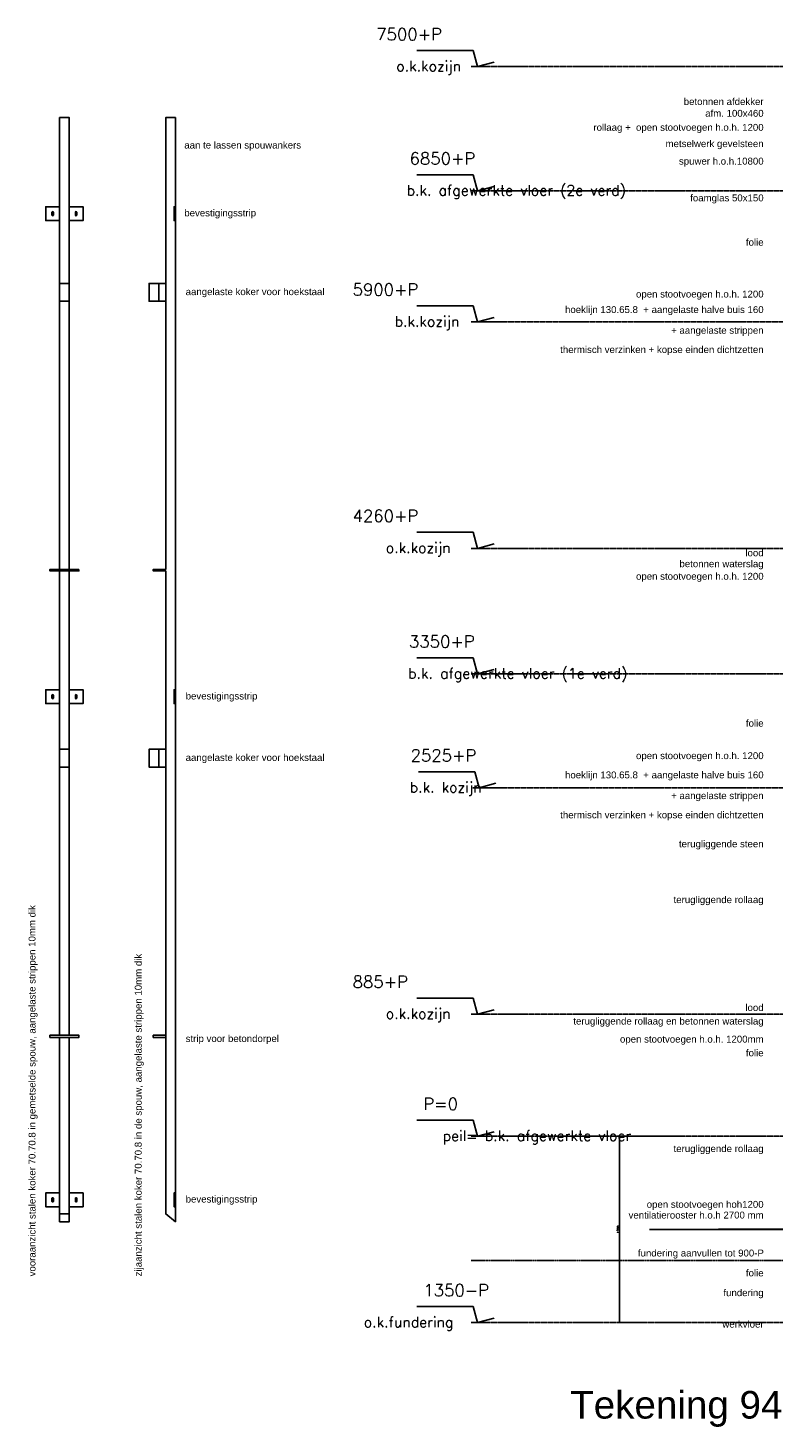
# Model space of a CAD drawing. Extents: x 0 to 297174, y -27731 to 163980.
# Tile 1 of 152: x 101400 to 106804, y 90353 to 100496. Entities that reach past the tile are written whole.
import ezdxf
from ezdxf.enums import TextEntityAlignment as Align

# ---------------------------------------------------------------- set-up
doc = ezdxf.new("R2010")
doc.units = 0
doc.header["$LTSCALE"] = 5
doc.header["$MEASUREMENT"] = 0
doc.header["$PDMODE"] = 3
doc.header["$PDSIZE"] = 0.1
for name, pattern in [('DASHDOT', [1, 0.5, -0.25, 0, -0.25]), ('DD1', [2.66667, 1.66667, -0.5, 0, -0.5]), ('HIDDEN', [0.375, 0.25, -0.125])]:
    doc.linetypes.add(name, pattern=pattern)
doc.layers.get('0').update_dxf_attribs({"linetype": 'CONTINUOUS'})
doc.layers.get('DEFPOINTS').update_dxf_attribs({"linetype": 'CONTINUOUS'})
for name, color, linetype in [('A--L11D5_GRONDWERK', 5, 'CONTINUOUS'), ('A--L16D4_FUNDERING', 4, 'CONTINUOUS'), ('A--L21D2_BUITENWAND', 2, 'CONTINUOUS'), ('A--L31--', 2, 'CONTINUOUS'), ('A--M01A1_MAATVOERING', 1, 'CONTINUOUS'), ('A--M01B1_HOOGTE_MAATV', 1, 'CONTINUOUS'), ('A--M1$A-_F123-', 1, 'CONTINUOUS'), ('A--T$1A-_F123-_0_25MM', 2, 'CONTINUOUS'), ('A--T$1A-_F123_20', 1, 'CONTINUOUS'), ('A--T01B2_HOOGTE_MAATV', 2, 'CONTINUOUS'), ('A--T01B3_HOOGTE_MAATV', 3, 'CONTINUOUS'), ('STRAMIEN', 8, 'DD1')]:
    doc.layers.add(name, color=color, linetype=linetype)
doc.styles.add('EB1', font='ARIAL.TTF')
doc.styles.add('EB2', font='ARIAL.TTF')
doc.styles.add('HIEMSTRA', font='romans.shx')
doc.styles.add('HOOGTEXT', font='ROMANS.shx', dxfattribs={"height": 2.5})
doc.dimstyles.new('ALFA25', dxfattribs={"dimtxt": 50, "dimasz": 2, "dimexe": 0.3, "dimexo": 0.3, "dimgap": 2, "dimtad": 1, "dimdec": 0, "dimzin": 0, "dimdsep": 46, "dimtxsty": 'HIEMSTRA', "dimblk1": 'OBLIQUE', "dimblk2": 'OBLIQUE', "dimsah": 1, "dimcen": 0.09, "dimdle": 0.3, "dimclrd": 1, "dimclre": 1, "dimclrt": 2, "dimadec": 0, "dimazin": 0, "dimtfac": 0.75, "dimtdec": 4, "dimtix": 1, "dimtmove": 2, "dimatfit": 3, "dimldrblk": 'OBLIQUE', "dimfxl": 0, "dimtvp": 625, "dimtolj": 1, "dimtzin": 0, "dimarcsym": 0})

# ---------------------------------------------------------------- blocks, each defined once
blk = doc.blocks.new('HOOGTEP')
at = {"layer": 'A--M01A1_MAATVOERING'}
for p, q in [((0, 0), (0.62, 2.33)), ((0.62, 2.33), (8.79, 2.33)), ((-2.41, 0.65), (0, 0))]:
    blk.add_line(p, q, dxfattribs=at)
at = {"layer": 'A--M01B1_HOOGTE_MAATV'}
blk.add_line((-1.38, 0), (0.91, 0), dxfattribs=at)
at = {"layer": 'A--T01B2_HOOGTE_MAATV', "style": 'HOOGTEXT', "flags": 4}
blk.add_attdef('TEKST', (1.84, -0.67), '', height=1.5, dxfattribs=at)
at = {"layer": 'A--T01B3_HOOGTE_MAATV', "style": 'HOOGTEXT', "flags": 4}
blk.add_attdef('HOOGTE', (1.67, 3.82), '', height=1.75, dxfattribs=at)
blk = doc.blocks.new('_OBLIQUE')
at = {"color": 0, "linetype": 'ByBlock'}
blk.add_line((-0.5, -0.5), (0.5, 0.5), dxfattribs=at)
blk = doc.blocks.new('*D346')
at = {"layer": 'A--M1$A-_F123-', "color": 1, "lineweight": -2}
for p, q in [((106031, 92466), (105684, 92466)), ((105684, 91116), (105684, 92466)), ((105883, 91116), (105684, 91116))]:
    blk.add_line(p, q, dxfattribs=at)
at = {"layer": 'DEFPOINTS', "color": 0}
for p in [(105684, 92466), (106031, 92466), (105883, 91116)]:
    blk.add_point(p, dxfattribs=at)
at = {"layer": 'A--M1$A-_F123-', "color": 1, "lineweight": -2, "xscale": 0.6, "yscale": 0.6, "zscale": 0.6}
for p, rotation in [((105684, 92466), 90), ((105684, 91116), 270)]:
    blk.add_blockref('_OBLIQUE', p, dxfattribs=dict(at, rotation=rotation))
at = {"layer": 'A--M1$A-_F123-', "color": 2, "insert": (105676, 91791), "char_height": 15, "attachment_point": 5, "rotation": 90, "style": 'HIEMSTRA'}
blk.add_mtext('\\A1;1350', dxfattribs=at)

msp = doc.modelspace()

# ---------------------------------------------------------------- linework, layer by layer
for p, q in [((102398.1, 98645.9), (102398.1, 98515.9)), ((102398.1, 95270.9), (102398.1, 95140.9))]:
    msp.add_line(p, q)
msp.add_lwpolyline([(102468.1, 99200.9), (102468.1, 99100.9), (102458.1, 99100.9), (102458.1, 99200.9), (102468.1, 99200.9)])
at = {"layer": 'A--L11D5_GRONDWERK'}
for p, q in [((107175.7, 91789.9), (105903.4, 91789.9)), ((107175.7, 91792.9), (106403.4, 91792.9))]:
    msp.add_line(p, q, dxfattribs=at)
at = {"layer": 'A--L16D4_FUNDERING', "linetype": 'HIDDEN'}
msp.add_line((107190.7, 91565.9), (104610.9, 91565.9), dxfattribs=at)
at = {"layer": 'A--L21D2_BUITENWAND'}
for p, q in [((101629, 99847.2), (101629, 96572.9)), ((101699, 98645.9), (101629, 98645.9)), ((101699, 98515.9), (101629, 98515.9)), ((101629, 96562.8), (101629, 93198)), ((101699, 95270.9), (101629, 95270.9)), ((101699, 95140.9), (101629, 95140.9)), ((101699, 91903.6), (101629, 91903.6))]:
    msp.add_line(p, q, dxfattribs=at)
for points in [[(101629, 99847.2), (101699, 99847.2), (101699, 96572.9)], [(102398.1, 93197.9), (102308.1, 93198), (102308.1, 93182.1), (102398.1, 93182.1), (102398.1, 95140.9), (102278.1, 95140.9), (102278.1, 95270.9), (102398.1, 95270.9), (102398.1, 96562.8), (102308.1, 96562.8), (102308.1, 96572.9), (102398.1, 96572.9), (102398.1, 96904.8), (102398.1, 96904.8), (102398.1, 96904.8), (102398.1, 98515.9), (102278.1, 98515.9), (102278.1, 98645.9), (102398.1, 98645.9), (102398.1, 99847.2), (102398.1, 99847.2), (102398.1, 99847.2), (102468.1, 99847.2), (102468.1, 91847.5), (102398.1, 91903.6), (102398.1, 93197.9), (102308.1, 93198), (102308.1, 93182.1), (102398.1, 93182.1)], [(101629, 99200.9), (101529, 99200.9), (101529, 99100.9), (101629, 99100.9)], [(101699, 99200.9), (101799, 99200.9), (101799, 99100.9), (101699, 99100.9)], [(101699, 96562.8), (101699, 93198)], [(101629, 95700.9), (101529, 95700.9), (101529, 95600.9), (101629, 95600.9)], [(101699, 95700.9), (101799, 95700.9), (101799, 95600.9), (101699, 95600.9)], [(102468.1, 95700.9), (102468.1, 95600.9), (102458.1, 95600.9), (102458.1, 95700.9), (102468.1, 95700.9)], [(101699, 93182.1), (101699, 91847.5), (101629, 91847.5), (101629, 93182.1)], [(101629, 92055.9), (101529, 92055.9), (101529, 91955.9), (101629, 91955.9)], [(101699, 92055.9), (101799, 92055.9), (101799, 91955.9), (101699, 91955.9)], [(102468.1, 92055.9), (102468.1, 91955.9), (102458.1, 91955.9), (102458.1, 92055.9), (102468.1, 92055.9)]]:
    msp.add_lwpolyline(points, dxfattribs=at)
for points in [[(101574, 99140.9, 1), (101584, 99140.9), (101584, 99160.9, 1), (101574, 99160.9)], [(101754, 99140.9, -1), (101744, 99140.9), (101744, 99160.9, -1), (101754, 99160.9)], [(101574, 95640.9, 1), (101584, 95640.9), (101584, 95660.9, 1), (101574, 95660.9)], [(101754, 95640.9, -1), (101744, 95640.9), (101744, 95660.9, -1), (101754, 95660.9)], [(101574, 91995.9, 1), (101584, 91995.9), (101584, 92015.9, 1), (101574, 92015.9)], [(101754, 91995.9, -1), (101744, 91995.9), (101744, 92015.9, -1), (101754, 92015.9)]]:
    msp.add_lwpolyline(points, format="xyb", close=True, dxfattribs=at)
for points in [[(101769, 96572.9), (101769, 96562.8), (101559, 96562.8), (101559, 96572.9)], [(101559, 93198), (101769, 93198), (101769, 93182.1), (101559, 93182.1)]]:
    msp.add_lwpolyline(points, close=True, dxfattribs=at)
at = {"layer": 'A--L31--'}
for p, q in [((102348.1, 98645.9), (102348.1, 98515.9)), ((102348.1, 95270.9), (102348.1, 95140.9))]:
    msp.add_line(p, q, dxfattribs=at)
at = {"layer": 'STRAMIEN', "linetype": 'DASHDOT'}
for p, q in [((115859.7, 100215.9), (104725.4, 100215.9)), ((115859.7, 99315.9), (104725.4, 99315.9)), ((113075.7, 98365.9), (104725.4, 98365.9)), ((113075.7, 98365.9), (104725.4, 98365.9)), ((115859.7, 96725.9), (104725.4, 96725.9)), ((115859.7, 95815.9), (104725.4, 95815.9)), ((113075.7, 94990.9), (104725.4, 94990.9)), ((115859.7, 93350.9), (104725.4, 93350.9)), ((115859.7, 92465.9), (104725.4, 92465.9)), ((115859.7, 91115.9), (104725.4, 91115.9))]:
    msp.add_line(p, q, dxfattribs=at)

# ---------------------------------------------------------------- block references
ref = msp.add_blockref('HOOGTEP', (104656.5, 100215.9), dxfattribs=dict(xscale=-50, yscale=50, zscale=50))
ref.add_attrib('TEKST', 'o.k.kozijn', (104068.1, 100182.3), dxfattribs={"layer": 'A--T01B2_HOOGTE_MAATV', "height": 75, "style": 'HOOGTEXT', "flags": 4})
ref.add_attrib('HOOGTE', '7500+P', (103922.9, 100406.9), dxfattribs={"layer": 'A--T01B3_HOOGTE_MAATV', "height": 87.5, "style": 'HOOGTEXT', "flags": 4})
ref = msp.add_blockref('HOOGTEP', (104656.5, 99315.9), dxfattribs=dict(xscale=-50, yscale=50, zscale=50))
ref.add_attrib('TEKST', 'b.k. afgewerkte vloer (2e verd)', (104143.1, 99282.3), dxfattribs={"layer": 'A--T01B2_HOOGTE_MAATV', "height": 75, "style": 'HOOGTEXT', "flags": 4})
ref.add_attrib('HOOGTE', '6850+P', (104164.5, 99506.9), dxfattribs={"layer": 'A--T01B3_HOOGTE_MAATV', "height": 87.5, "style": 'HOOGTEXT', "flags": 4})
ref = msp.add_blockref('HOOGTEP', (104656.5, 98365.9), dxfattribs=dict(xscale=-50, yscale=50, zscale=50))
ref.add_attrib('TEKST', 'b.k.kozijn ', (104056, 98332.3), dxfattribs={"layer": 'A--T01B2_HOOGTE_MAATV', "height": 75, "style": 'HOOGTEXT', "flags": 4})
ref.add_attrib('HOOGTE', '5900+P', (103752, 98556.9), dxfattribs={"layer": 'A--T01B3_HOOGTE_MAATV', "height": 87.5, "style": 'HOOGTEXT', "flags": 4})
ref = msp.add_blockref('HOOGTEP', (104656.5, 96725.9), dxfattribs=dict(xscale=-50, yscale=50, zscale=50))
ref.add_attrib('TEKST', 'o.k.kozijn ', (103992.3, 96692.3), dxfattribs={"layer": 'A--T01B2_HOOGTE_MAATV', "height": 75, "style": 'HOOGTEXT', "flags": 4})
ref.add_attrib('HOOGTE', '4260+P', (103752, 96916.9), dxfattribs={"layer": 'A--T01B3_HOOGTE_MAATV', "height": 87.5, "style": 'HOOGTEXT', "flags": 4})
ref = msp.add_blockref('HOOGTEP', (104656.5, 95815.9), dxfattribs=dict(xscale=-50, yscale=50, zscale=50))
ref.add_attrib('TEKST', 'b.k. afgewerkte vloer (1e verd)', (104153.8, 95782.3), dxfattribs={"layer": 'A--T01B2_HOOGTE_MAATV', "height": 75, "style": 'HOOGTEXT', "flags": 4})
ref.add_attrib('HOOGTE', '3350+P', (104160.4, 96006.9), dxfattribs={"layer": 'A--T01B3_HOOGTE_MAATV', "height": 87.5, "style": 'HOOGTEXT', "flags": 4})
ref = msp.add_blockref('HOOGTEP', (104668.2, 94990.9), dxfattribs=dict(xscale=-50, yscale=50, zscale=50))
ref.add_attrib('TEKST', 'b.k. kozijn', (104165.5, 94957.3), dxfattribs={"layer": 'A--T01B2_HOOGTE_MAATV', "height": 75, "style": 'HOOGTEXT', "flags": 4})
ref.add_attrib('HOOGTE', '2525+P', (104172, 95181.9), dxfattribs={"layer": 'A--T01B3_HOOGTE_MAATV', "height": 87.5, "style": 'HOOGTEXT', "flags": 4})
ref = msp.add_blockref('HOOGTEP', (104656.5, 93350.9), dxfattribs=dict(xscale=-50, yscale=50, zscale=50))
ref.add_attrib('TEKST', 'o.k.kozijn ', (103992.3, 93317.3), dxfattribs={"layer": 'A--T01B2_HOOGTE_MAATV', "height": 75, "style": 'HOOGTEXT', "flags": 4})
ref.add_attrib('HOOGTE', '885+P', (103752, 93541.9), dxfattribs={"layer": 'A--T01B3_HOOGTE_MAATV', "height": 87.5, "style": 'HOOGTEXT', "flags": 4})
ref = msp.add_blockref('HOOGTEP', (104656.5, 92465.9), dxfattribs=dict(xscale=-50, yscale=50, zscale=50))
ref.add_attrib('TEKST', 'peil= b.k. afgewerkte vloer', (104403.8, 92432.3), dxfattribs={"layer": 'A--T01B2_HOOGTE_MAATV', "height": 75, "style": 'HOOGTEXT', "flags": 4})
ref.add_attrib('HOOGTE', 'P=0', (104264.5, 92656.9), dxfattribs={"layer": 'A--T01B3_HOOGTE_MAATV', "height": 87.5, "style": 'HOOGTEXT', "flags": 4})
ref = msp.add_blockref('HOOGTEP', (104656.5, 91115.9), dxfattribs=dict(xscale=-50, yscale=50, zscale=50))
ref.add_attrib('TEKST', 'o.k.fundering', (103832.4, 91082.3), dxfattribs={"layer": 'A--T01B2_HOOGTE_MAATV', "height": 75, "style": 'HOOGTEXT', "flags": 4})
ref.add_attrib('HOOGTE', '1350-P', (104264.5, 91306.9), dxfattribs={"layer": 'A--T01B3_HOOGTE_MAATV', "height": 87.5, "style": 'HOOGTEXT', "flags": 4})

# ---------------------------------------------------------------- texts
at = {"layer": 'A--T$1A-_F123-_0_25MM', "style": 'EB1'}
msp.add_text('Tekening 94-03-B_21 drsn 2', height=200, dxfattribs=at).set_placement((105327.9, 90420.8))
at = {"layer": 'A--T$1A-_F123_20', "style": 'EB2'}
for s, p in [('betonnen afdekker', (106729.2, 99937.8)), ('afm. 100x460', (106729.2, 99852.8)), ('rollaag +  open stootvoegen h.o.h. 1200', (106729.2, 99751)), ('metselwerk gevelsteen', (106729.2, 99632.9)), ('spuwer h.o.h.10800', (106729.2, 99506.2)), ('foamglas 50x150', (106729.2, 99239.9)), ('folie', (106729.2, 98918.7)), ('open stootvoegen h.o.h. 1200', (106729.2, 98543.3)), ('hoeklijn 130.65.8  + aangelaste halve buis 160', (106729.2, 98430.6)), ('+ aangelaste strippen', (106729.2, 98280.5)), ('thermisch verzinken + kopse einden dichtzetten', (106729.2, 98141)), ('lood', (106729.2, 96668.6)), ('betonnen waterslag', (106729.2, 96589.4)), ('open stootvoegen h.o.h. 1200', (106729.2, 96498.5)), ('folie', (106729.2, 95434)), ('open stootvoegen h.o.h. 1200', (106729.2, 95198.7)), ('hoeklijn 130.65.8  + aangelaste halve buis 160', (106729.2, 95059.3)), ('+ aangelaste strippen', (106729.2, 94909.1)), ('thermisch verzinken + kopse einden dichtzetten', (106729.2, 94769.7)), ('terugliggende steen', (106729.2, 94559.8)), ('terugliggende rollaag', (106729.2, 94155.6)), ('lood', (106729.2, 93373.7)), ('terugliggende rollaag en betonnen waterslag', (106729.2, 93275.7)), ('open stootvoegen h.o.h. 1200mm', (106729.2, 93144.9)), ('folie', (106729.2, 93045.6)), ('terugliggende rollaag', (106729.2, 92351.8)), ('open stootvoegen hoh1200', (106729.2, 91947.9)), ('ventilatierooster h.o.h 2700 mm', (106729.2, 91870.2)), ('fundering aanvullen tot 900-P', (106731.1, 91595.3)), ('folie', (106729.2, 91451.1)), ('fundering', (106729.2, 91307.8)), ('werkvloer', (106729.2, 91080))]:
    msp.add_text(s, height=50, dxfattribs=at).set_placement(p, align=Align.RIGHT)
for s, p in [('aan te lassen spouwankers', (102532.5, 99622.8)), ('bevestigingsstrip', (102532.5, 99131)), ('aangelaste koker voor hoekstaal', (102542.5, 98560.5)), ('bevestigingsstrip', (102542.5, 95631)), ('aangelaste koker voor hoekstaal', (102542.5, 95185.5)), ('strip voor betondorpel', (102542.5, 93149.1)), ('bevestigingsstrip', (102542.5, 91986))]:
    msp.add_text(s, height=50, dxfattribs=at).set_placement(p)
for s, p in [('vooraanzicht stalen koker 70.70.8 in gemetselde spouw, aangelaste strippen 10mm dik', (101454.7, 91451.1)), ('zijaanzicht stalen koker 70.70.8 in de spouw, aangelaste strippen 10mm dik', (102223.9, 91451.1))]:
    msp.add_text(s, height=50, rotation=90, dxfattribs=at).set_placement(p)

# ---------------------------------------------------------------- dimensions: what is measured, and where the dimension line sits
at = {"layer": 'A--M1$A-_F123-'}
dim = msp.add_linear_dim(base=(105683.9, 92465.9), p1=(105883, 91115.9), p2=(106031.3, 92465.9), angle=90, dimstyle='ALFA25', override={"dimscale": 0.3}, dxfattribs=at)
dim.commit()
dim.dimension.update_dxf_attribs({"geometry": '*D346', "text_midpoint": (105675.8, 91790.9)})

doc.saveas('drawing.dxf')
